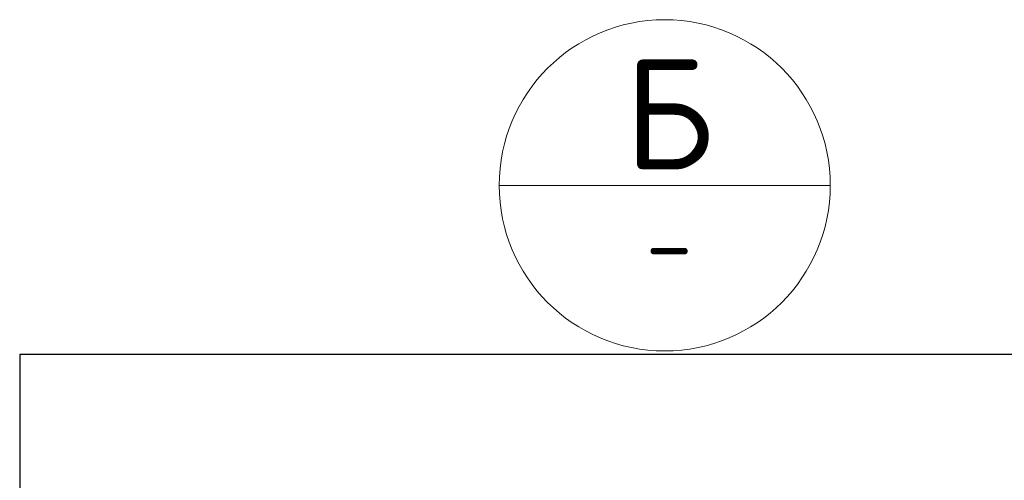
# Model space of a CAD drawing. Header units: millimetres. Extents: x -30645 to 44626, y 46540 to 77351.
# Tile 76 of 84: x 41696 to 42410, y 73681 to 74014. Entities that reach past the tile are written whole.
import ezdxf

# ---------------------------------------------------------------- set-up
doc = ezdxf.new("R2010")
doc.units = ezdxf.units.MM
doc.layers.add('Standard', color=7, linetype='Continuous', lineweight=25)
doc.styles.add('ISOCPEUR', font='ISOCPEUR')

msp = doc.modelspace()

# ---------------------------------------------------------------- linework, layer by layer
at = {"layer": 'Standard', "color": 7, "linetype": 'Continuous', "lineweight": 13, "transparency": 33554687}
msp.add_line((42043.59, 73894.38), (42283.59, 73894.38), dxfattribs=at)
at = {"layer": 'Standard', "color": 7, "linetype": 'Continuous', "lineweight": 25, "transparency": 33554687}
msp.add_lwpolyline([(41696.06, 73771.94), (41696.06, 73039.57), (42651.95, 73039.57), (42651.95, 73771.94), (41696.06, 73771.94)], dxfattribs=at)
at = {"layer": 'Standard', "color": 7, "linetype": 'Continuous', "lineweight": 13, "transparency": 33554687}
msp.add_circle((42163.59, 73894.38), 120, dxfattribs=at)

# ---------------------------------------------------------------- texts
at = {"layer": 'Standard', "color": 7, "linetype": 'Continuous', "lineweight": 13, "transparency": 33554687, "attachment_point": 5, "style": 'ISOCPEUR'}
for s, insert, char_height, width in [('\\A1;{\\fISOCPEUR|i0|b0;\\H80.000000;\\W1.000000;\\C7;Б}\\P', (42166.8, 73946.01), 80, 96), ('\\A1;{\\fISOCPEUR|i0|b0;\\H50.000000;\\W1.000000;\\C7;-}\\P', (42166.8, 73851.87), 50, 54.4444)]:
    msp.add_mtext(s, dxfattribs=dict(at, insert=insert, char_height=char_height, width=width))

doc.saveas('drawing.dxf')
